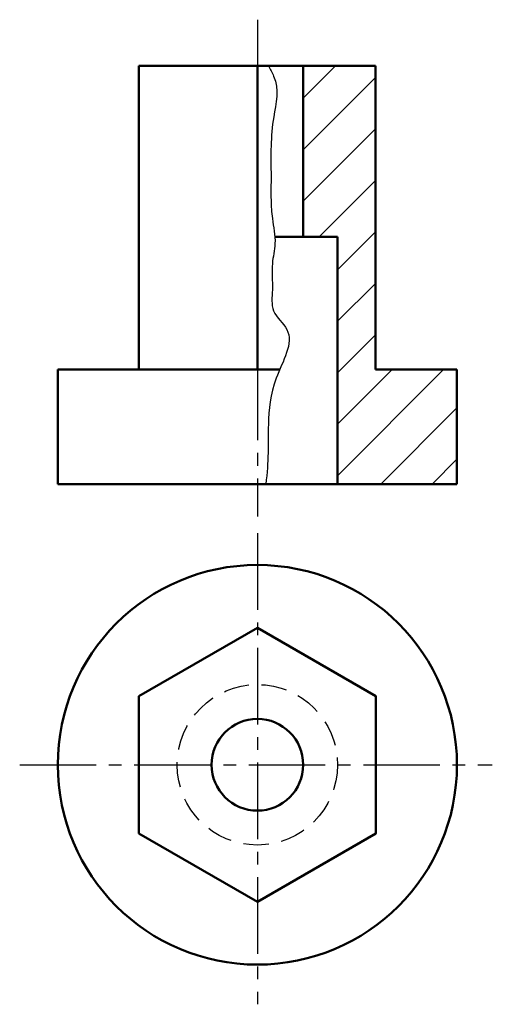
# Model space of a CAD drawing. Header units: millimetres. Extents: x 1091.5 to 1132.8, y -59.1 to 26.8.
import ezdxf

# ---------------------------------------------------------------- set-up
doc = ezdxf.new("R2010")
doc.units = ezdxf.units.MM
doc.header["$LTSCALE"] = 0.7
doc.linetypes.add('CENTER2', pattern=[28.575, 19.05, -3.175, 3.175, -3.175])
doc.linetypes.add('DASHED2', pattern=[9.525, 6.35, -3.175])
doc.layers.add('剖面线层', color=7, linetype='Continuous')
doc.layers.add('细实线层', color=7, linetype='Continuous')
for name, color, linetype, lineweight in [('点画线层', 3, 'CENTER2', 25), ('粗实线层', 7, 'Continuous', 50), ('虚线层', 2, 'DASHED2', 25)]:
    doc.layers.add(name, color=color, linetype=linetype, lineweight=lineweight)

# ---------------------------------------------------------------- blocks, each defined once
blk = doc.blocks.new('ere')
at = {"layer": '剖面线层', "ltscale": 0.5}
h = blk.add_hatch(dxfattribs=at)
h.set_pattern_fill('ANSI31', style=0)
h.set_pattern_definition([(45, (-1104.5428, 3.7478), (-2.245064, 2.245064), [])])
h.paths.add_polyline_path([(18.04, 26.473), (11.732, 26.473), (11.732, 11.576), (14.732, 11.576), (14.732, -9.986), (25.155, -9.986), (25.155, 0), (18.04, 0)])
at = {"layer": '点画线层', "color": 7, "ltscale": 0.5}
for p, q in [((7.732, 30.509), (7.732, -12.823)), ((7.732, -14.271), (7.732, -55.35)), ((-13.019, -34.464), (28.242, -34.464))]:
    blk.add_line(p, q, dxfattribs=at)
at = {"layer": '粗实线层', "color": 7, "ltscale": 0.5}
for p, q in [((-2.622, 0), (-2.622, 26.473)), ((-2.622, 26.473), (18.04, 26.473)), ((7.732, 26.473), (7.732, 0)), ((11.732, 11.576), (11.732, 26.473)), ((18.04, 26.473), (18.04, 0)), ((14.732, 11.576), (9.257, 11.576)), ((14.732, -9.986), (14.732, 11.576)), ((9.691, 0), (-9.691, 0)), ((-9.691, 0), (-9.691, -9.986)), ((25.155, 0), (18.04, 0)), ((25.155, -9.986), (25.155, 0)), ((-9.691, -9.986), (25.155, -9.986))]:
    blk.add_line(p, q, dxfattribs=at)
blk.add_lwpolyline([(7.732, -22.509), (-2.622, -28.487), (-2.622, -40.442), (7.732, -46.42), (18.086, -40.442), (18.086, -28.487)], close=True, dxfattribs=at)
for radius in [17.423, 4]:
    blk.add_circle((7.732, -34.464), radius, dxfattribs=at)
at = {"layer": '细实线层', "color": 7, "ltscale": 0.5}
blk.add_open_spline([(8.718, 26.473), (8.843, 26.191), (9.743, 24.721), (9.118, 22.361), (8.874, 19.466), (8.944, 17.041), (8.895, 14.93), (9.012, 12.973), (9.433, 11.132), (8.895, 9.067), (9.139, 7.139), (8.822, 4.96), (11.385, 3.01), (9.005, -0.728), (8.564, -5.235), (8.74, -8.021), (8.457, -9.986)], degree=3, knots=[2.490255, 2.490255, 2.490255, 2.490255, 3.393807, 6.961049, 9.503098, 12.149761, 14.221063, 15.836187, 18.034662, 19.776048, 22.077494, 23.92225, 25.902594, 30.25882, 34.345201, 39.639287, 39.639287, 39.639287, 39.639287], dxfattribs=at)
at = {"layer": '虚线层', "color": 7, "ltscale": 0.5}
blk.add_circle((7.732, -34.464), 7, dxfattribs=at)

msp = doc.modelspace()

# ---------------------------------------------------------------- block references
at = {"layer": '剖面线层', "color": 7}
msp.add_blockref('ere', (1104.543, -3.748), dxfattribs=at)

doc.saveas('drawing.dxf')
